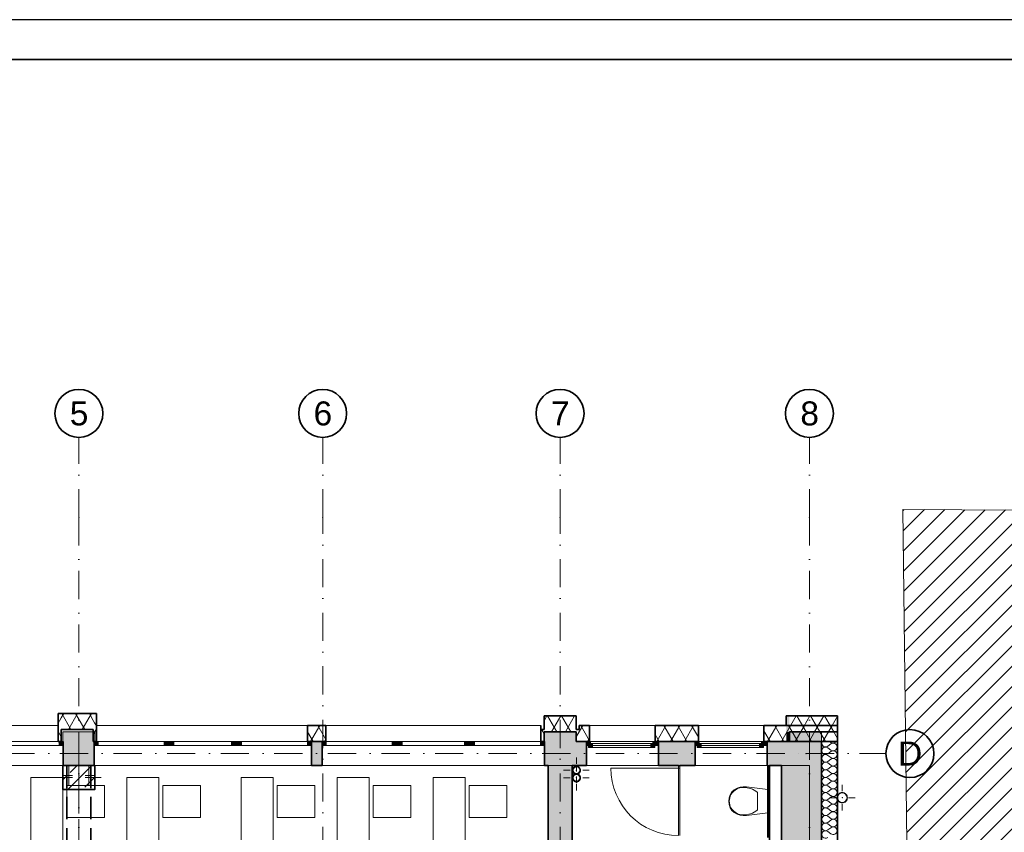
# Model space of a CAD drawing. Header units: millimetres. Extents: x 82175 to 237000, y 24756 to 471700.
# Tile 72 of 256: x 112630 to 124948, y 175423 to 185592. Entities that reach past the tile are written whole.
import ezdxf

# ---------------------------------------------------------------- set-up
doc = ezdxf.new("R2010")
doc.units = ezdxf.units.MM
doc.linetypes.add('Krawędzie ukryte', pattern=[3.912222, 2.822222, -1.09])
doc.linetypes.add('Kropki i Kreski', pattern=[6.702778, 3.527778, -1.763889, 0, -1.411111])
for name, color, linetype in [('- A - ocieplenie', 8, 'Continuous'), ('CP_LINENORM', 253, 'Continuous'), ('Drzwi Archicad', 8, 'Continuous'), ('Instalacje - Wod_Kan', 8, 'Continuous'), ('Konstrukcja - Belki', 8, 'Continuous'), ('Konstrukcja - Siatka mod', 8, 'Continuous'), ('Konstrukcja - Stropy', 8, 'Continuous'), ('Konstrukcja - Słupy', 8, 'Continuous'), ('Konstrukcja - Ściany działowe', 8, 'Continuous'), ('Konstrukcja - Ściany nośne wew..P', 8, 'Continuous'), ('Konstrukcja - Ściany zewnętrzne', 8, 'Continuous'), ('Okna Archicada', 8, 'Continuous'), ('PIONY INST', 8, 'Continuous'), ('Wnętrze - Umeblowanie', 8, 'Continuous'), ('Wnętrze - Wyposażenie', 8, 'Continuous')]:
    doc.layers.add(name, color=color, linetype=linetype)
doc.layers.add('CP_FRREF', color=251, linetype='Continuous', lineweight=35)
doc.styles.add('STYL_AUTOMATYCZNY_1', font='arial.ttf')
pattern_1 = [(60, (-135208.59, 452586.62), (-129.90381, 75), []), (120, (-135208.59, 452586.62), (129.90381, 75), [])]
pattern_2 = [(45, (-135208.59, 452586.62), (-127.27922, 127.27922), [])]
pattern_3 = [(45, (-135208.59, 452586.62), (-183.84776, 183.84776), []), (45, (-135300.5, 452678.54), (-183.84776, 183.84776), [195, -65])]

# ---------------------------------------------------------------- blocks, each defined once
blk = doc.blocks.new('*X13')
at = {"layer": '- A - ocieplenie', "linetype": 'Continuous', "lineweight": 13, "ltscale": 100}
for p, q in [((49899, 186032), (49937, 186061)), ((49899, 186013), (49937, 185985)), ((49923, 186090), (49937, 186080)), ((49899, 185937), (49937, 185966)), ((49899, 185918), (49937, 185890)), ((49899, 185842), (49937, 185871)), ((49899, 185823), (49937, 185794)), ((49899, 185747), (49937, 185775)), ((49899, 185728), (49937, 185699)), ((49899, 185652), (49937, 185680)), ((49899, 185632), (49937, 185604)), ((49899, 185556), (49937, 185585)), ((49899, 185537), (49937, 185509)), ((49899, 185461), (49937, 185490)), ((49899, 185442), (49937, 185413)), ((49899, 185366), (49937, 185394)), ((49899, 185347), (49937, 185318)), ((49899, 185271), (49937, 185299)), ((49899, 185252), (49937, 185223)), ((49899, 185175), (49937, 185204)), ((49899, 185156), (49937, 185128)), ((49899, 185080), (49937, 185109)), ((49899, 185061), (49937, 185032)), ((49899, 184985), (49937, 185013)), ((49899, 184966), (49937, 184937))]:
    blk.add_line(p, q, dxfattribs=at)
for centre, start, end in [((49870, 186071), 155.3271, 306.8699), ((49870, 185975), 53.1301, 306.8699), ((49965, 186118), 233.1301, 324.369), ((49965, 186023), 0, 126.8699), ((49965, 186023), 233.1301, 0), ((49870, 185880), 53.1301, 306.8699), ((49965, 185928), 0, 126.8699), ((49965, 185928), 233.1301, 0), ((49870, 185785), 53.1301, 306.8699), ((49965, 185832), 0, 126.8699), ((49965, 185832), 233.1301, 0), ((49965, 185737), 0, 126.8699), ((49870, 185690), 53.1301, 306.8699), ((49870, 185594), 53.1301, 306.8699), ((49965, 185737), 233.1301, 0), ((49965, 185642), 0, 126.8699), ((49965, 185642), 233.1301, 0), ((49870, 185499), 53.1301, 306.8699), ((49965, 185547), 0, 126.8699), ((49965, 185547), 233.1301, 0), ((49870, 185404), 53.1301, 306.8699), ((49965, 185452), 0, 126.8699), ((49965, 185452), 233.1301, 0), ((49965, 185356), 0, 126.8699), ((49870, 185309), 53.1301, 306.8699), ((49965, 185356), 233.1301, 0), ((49965, 185261), 0, 126.8699), ((49870, 185213), 53.1301, 306.8699), ((49870, 185118), 53.1301, 306.8699), ((49965, 185261), 233.1301, 0), ((49965, 185166), 0, 126.8699), ((49965, 185166), 233.1301, 0), ((49870, 185023), 53.1301, 306.8699), ((49965, 185071), 0, 126.8699), ((49965, 185071), 233.1301, 0), ((49965, 184975), 0, 126.8699), ((49870, 184928), 53.1301, 306.8699), ((49965, 184975), 233.1301, 0)]:
    blk.add_arc(centre, 47.6, start, end, dxfattribs=at)

msp = doc.modelspace()

# ---------------------------------------------------------------- hatches: boundary and pattern name
at = {"layer": '- A - ocieplenie', "linetype": 'Continuous', "lineweight": 13}
h = msp.add_hatch(dxfattribs=at)
h.set_pattern_fill('Izolacja_miękka_0005', color=8, style=0, pattern_type=2)
h.set_pattern_definition(pattern_1)
h.paths.add_polyline_path([(113110, 176759), (113140, 176759), (113110, 176909)])
h = msp.add_hatch(dxfattribs=at)
h.set_pattern_fill('Izolacja_miękka_0005', color=8, style=0, pattern_type=2)
h.set_pattern_definition(pattern_1)
h.paths.add_polyline_path([(113110, 176909), (113150, 176709), (113150, 176909)])
h = msp.add_hatch(dxfattribs=at)
h.set_pattern_fill('Izolacja_miękka_0005', color=8, style=0, pattern_type=2)
h.set_pattern_definition(pattern_1)
h.paths.add_polyline_path([(113550, 176909), (113150, 176909), (113150, 176709), (113550, 176709)])
h = msp.add_hatch(dxfattribs=at)
h.set_pattern_fill('Izolacja_miękka_0005', color=8, style=0, pattern_type=2)
h.set_pattern_definition(pattern_1)
h.paths.add_polyline_path([(113590, 176909), (113550, 176709), (113580, 176709), (113590, 176759)])
h = msp.add_hatch(dxfattribs=at)
h.set_pattern_fill('Izolacja_miękka_0005', color=8, style=0, pattern_type=2)
h.set_pattern_definition(pattern_1)
h.paths.add_polyline_path([(113550, 176909), (113550, 176709), (113590, 176909)])
h = msp.add_hatch(dxfattribs=at)
h.set_pattern_fill('Izolacja_miękka_0005', color=8, style=0, pattern_type=2)
h.set_pattern_definition(pattern_1)
h.paths.add_polyline_path([(119190, 176679), (119590, 176679), (119590, 176879), (119190, 176879)])
for points in [[(122220, 176879), (122260, 176679), (122260, 176879)], [(122220, 176679), (122260, 176679), (122220, 176879)], [(122220, 176679), (122220, 176559), (122260, 176559), (122260, 176679)]]:
    msp.add_hatch(color=8, dxfattribs=at).paths.add_polyline_path(points)
h = msp.add_hatch(dxfattribs=at)
h.set_pattern_fill('Izolacja_miękka_0005', color=8, style=0, pattern_type=2)
h.set_pattern_definition(pattern_1)
h.paths.add_polyline_path([(122260, 176679), (122860, 176679), (122860, 176879), (122260, 176879)])
h = msp.add_hatch(dxfattribs=at)
h.set_pattern_fill('Izolacja_miękka_0005', color=8, style=0, pattern_type=2)
h.set_pattern_definition(pattern_1)
h.paths.add_polyline_path([(113110, 176759), (113150, 176559), (113150, 176709), (113140, 176759)])
h = msp.add_hatch(dxfattribs=at)
h.set_pattern_fill('Izolacja_miękka_0005', color=8, style=0, pattern_type=2)
h.set_pattern_definition(pattern_1)
h.paths.add_polyline_path([(113110, 176757), (113110, 176559), (113150, 176559)])
h = msp.add_hatch(dxfattribs=at)
h.set_pattern_fill('Izolacja_miękka_0005', color=8, style=0, pattern_type=2)
h.set_pattern_definition(pattern_1)
h.paths.add_polyline_path([(113590, 176759), (113550, 176559), (113590, 176559)])
h = msp.add_hatch(dxfattribs=at)
h.set_pattern_fill('Izolacja_miękka_0005', color=8, style=0, pattern_type=2)
h.set_pattern_definition(pattern_1)
h.paths.add_polyline_path([(113580, 176709), (113550, 176709), (113550, 176559)])
h = msp.add_hatch(dxfattribs=at)
h.set_pattern_fill('Izolacja_miękka_0005', color=8, style=0, pattern_type=2)
h.set_pattern_definition(pattern_1)
h.paths.add_polyline_path([(116230, 176759), (116230, 176559), (116460, 176559), (116460, 176759)])
h = msp.add_hatch(dxfattribs=at)
h.set_pattern_fill('Izolacja_miękka_0005', color=8, style=0, pattern_type=2)
h.set_pattern_definition(pattern_1)
h.paths.add_polyline_path([(119160, 176709), (119150, 176759), (119150, 176709)])
h = msp.add_hatch(dxfattribs=at)
h.set_pattern_fill('Izolacja_miękka_0005', color=8, style=0, pattern_type=2)
h.set_pattern_definition(pattern_1)
h.paths.add_polyline_path([(119190, 176559), (119150, 176759), (119150, 176559)])
h = msp.add_hatch(dxfattribs=at)
h.set_pattern_fill('Izolacja_miękka_0005', color=8, style=0, pattern_type=2)
h.set_pattern_definition(pattern_1)
h.paths.add_polyline_path([(119160, 176709), (119190, 176559), (119190, 176709)])
h = msp.add_hatch(dxfattribs=at)
h.set_pattern_fill('Izolacja_miękka_0005', color=8, style=0, pattern_type=2)
h.set_pattern_definition(pattern_1)
h.paths.add_polyline_path([(119630, 176759), (119590, 176559), (119760, 176559), (119760, 176759)])
h = msp.add_hatch(dxfattribs=at)
h.set_pattern_fill('Izolacja_miękka_0005', color=8, style=0, pattern_type=2)
h.set_pattern_definition(pattern_1)
h.paths.add_polyline_path([(119590, 176559), (119620, 176709), (119590, 176709)])
h = msp.add_hatch(dxfattribs=at)
h.set_pattern_fill('Izolacja_miękka_0005', color=8, style=0, pattern_type=2)
h.set_pattern_definition(pattern_1)
h.paths.add_polyline_path([(120580, 176559), (121120, 176559), (121120, 176759), (120580, 176759)])
h = msp.add_hatch(dxfattribs=at)
h.set_pattern_fill('Izolacja_miękka_0005', color=8, style=0, pattern_type=2)
h.set_pattern_definition(pattern_1)
h.paths.add_polyline_path([(121940, 176559), (122860, 176559), (122860, 176759), (121940, 176759)])
at = {"linetype": 'Continuous', "lineweight": 15}
h = msp.add_hatch(dxfattribs=at)
h.set_pattern_fill('Bloczki_ceramiczne_0005', color=8, style=0, pattern_type=2)
h.set_pattern_definition(pattern_2)
h.paths.add_polyline_path([(123679, 179464), (123869, 163476), (124010, 163279), (126632, 163272), (126632, 179448)])
at = {"layer": 'Instalacje - Wod_Kan', "linetype": 'Continuous', "lineweight": 13}
h = msp.add_hatch(color=8, dxfattribs=at)
h.paths.add_polyline_path([(122920, 175921, 0.414214), (122855, 175856, 0.414214), (122920, 175791, 0.414214), (122985, 175856, 0.414214)])
h.paths.add_polyline_path([(122920, 175916, -1), (122920, 175796, -1)], flags=0)
at = {"layer": 'Konstrukcja - Słupy', "linetype": 'Continuous', "lineweight": 25}
h = msp.add_hatch(dxfattribs=at)
h.set_pattern_fill('Beton_zbrojony_0005', color=8, style=0, pattern_type=2)
h.set_pattern_definition(pattern_3)
h.paths.add_polyline_path([(113170, 175959), (113570, 175959), (113570, 176259), (113170, 176259)])
h = msp.add_hatch(dxfattribs=at)
h.set_pattern_fill('Beton_zbrojony_0005', color=8, style=0, pattern_type=2)
h.set_pattern_definition(pattern_3)
h.paths.add_polyline_path([(113245, 176009), (113495, 176009), (113495, 176259), (113245, 176259)])
at = {"layer": 'Konstrukcja - Ściany działowe', "linetype": 'Continuous', "lineweight": 13}
h = msp.add_hatch(dxfattribs=at)
h.set_pattern_fill('Bloczki_ceramiczne_0005', color=8, style=0, pattern_type=2)
h.set_pattern_definition(pattern_2)
h.paths.add_polyline_path([(122010, 175359), (122010, 176259), (121990, 176259), (121990, 175359)])
at = {"layer": 'Konstrukcja - Ściany nośne wew..P', "linetype": 'Continuous', "lineweight": 13}
msp.add_hatch(color=8, dxfattribs=at).paths.add_polyline_path([(119240, 176259), (119240, 171309), (119540, 171309), (119540, 176259)])
at = {"layer": 'Konstrukcja - Ściany zewnętrzne', "linetype": 'Continuous', "lineweight": 13}
for points in [[(113170, 176679), (113170, 176559), (113570, 176559), (113570, 176679)], [(119190, 176679), (119190, 176559), (119590, 176559), (119590, 176679)], [(122260, 176679), (122260, 176559), (122660, 176559), (122660, 176679)], [(113560, 176559), (113175, 176559), (113175, 176259), (113560, 176259)], [(116415, 176559), (116280, 176559), (116280, 176259), (116415, 176259)], [(119720, 176559), (119195, 176559), (119195, 176259), (119720, 176259)], [(120620, 176559), (120620, 176259), (121080, 176259), (121080, 176559)], [(121980, 176559), (121980, 176259), (122160, 176259), (122160, 176559)], [(122160, 176259), (122660, 176559), (122160, 176559)], [(122160, 176259), (122660, 176259), (122660, 176559)], [(122660, 163779), (122660, 176259), (122160, 176259), (122160, 163779)]]:
    msp.add_hatch(color=8, dxfattribs=at).paths.add_polyline_path(points)
at = {"layer": 'Okna Archicada', "linetype": 'Continuous', "lineweight": 13}
for points in [[(113175, 176509), (113175, 176559), (113125, 176559), (113125, 176509)], [(113560, 176559), (113560, 176509), (113610, 176509), (113610, 176559)], [(114485, 176509), (114485, 176559), (114435, 176559), (114435, 176509)], [(114485, 176559), (114485, 176509), (114560, 176509), (114560, 176559)], [(115355, 176509), (115355, 176559), (115280, 176559), (115280, 176509)], [(115355, 176559), (115355, 176509), (115405, 176509), (115405, 176559)], [(116280, 176509), (116280, 176559), (116230, 176559), (116230, 176509)], [(116415, 176559), (116415, 176509), (116465, 176509), (116465, 176559)], [(117340, 176509), (117340, 176559), (117290, 176559), (117290, 176509)], [(117340, 176559), (117340, 176509), (117415, 176509), (117415, 176559)], [(118270, 176509), (118270, 176559), (118195, 176559), (118195, 176509)], [(118270, 176559), (118270, 176509), (118320, 176509), (118320, 176559)], [(119195, 176509), (119195, 176559), (119145, 176559), (119145, 176509)], [(119720, 176509), (119745, 176509), (119745, 176534), (119770, 176534), (119770, 176559), (119720, 176559)], [(119745, 176484), (119795, 176484), (119795, 176534), (119745, 176534)], [(120575, 176534), (120525, 176534), (120525, 176484), (120575, 176484)], [(120620, 176559), (120550, 176559), (120550, 176534), (120575, 176534), (120575, 176509), (120620, 176509)], [(121080, 176509), (121105, 176509), (121105, 176534), (121130, 176534), (121130, 176559), (121080, 176559)], [(121105, 176484), (121155, 176484), (121155, 176534), (121105, 176534)], [(121935, 176534), (121885, 176534), (121885, 176484), (121935, 176484)], [(121980, 176559), (121910, 176559), (121910, 176534), (121935, 176534), (121935, 176509), (121980, 176509)]]:
    msp.add_hatch(color=8, dxfattribs=at).paths.add_polyline_path(points)
at = {"layer": 'PIONY INST', "linetype": 'Continuous', "lineweight": 13}
h = msp.add_hatch(color=8, dxfattribs=at)
h.paths.add_polyline_path([(119595, 176250, 0.414214), (119545, 176200, 0.414214), (119595, 176150, 0.414214), (119645, 176200, 0.414214)])
h.paths.add_polyline_path([(119595, 176245, -1), (119595, 176155, -1)], flags=0)
h = msp.add_hatch(color=8, dxfattribs=at)
h.paths.add_polyline_path([(119595, 176155, 0.414214), (119545, 176105, 0.414214), (119595, 176055, 0.414214), (119645, 176105, 0.414214)])
h.paths.add_polyline_path([(119595, 176150, -1), (119595, 176060, -1)], flags=0)

# ---------------------------------------------------------------- linework, layer by layer
at = {"layer": '- A - ocieplenie', "color": 8, "linetype": 'Continuous', "lineweight": 35, "ltscale": 100}
for p, q in [((113110, 176609), (113110, 176759)), ((113590, 176609), (113590, 176759)), ((116230, 176609), (116230, 176759)), ((116460, 176609), (116460, 176759)), ((119150, 176609), (119150, 176759)), ((119760, 176609), (119760, 176759)), ((120580, 176609), (120580, 176759)), ((121120, 176609), (121120, 176759)), ((121940, 176609), (121940, 176759)), ((113110, 176559), (113110, 176609)), ((113590, 176559), (113590, 176609)), ((116230, 176559), (116230, 176609)), ((116460, 176559), (116460, 176609)), ((119150, 176559), (119150, 176609)), ((119760, 176559), (119760, 176609)), ((120580, 176559), (120580, 176609)), ((121120, 176559), (121120, 176609)), ((121940, 176559), (121940, 176609))]:
    msp.add_line(p, q, dxfattribs=at)
at = {"layer": '- A - ocieplenie', "color": 8, "linetype": 'Continuous', "lineweight": 35, "ltscale": 100, "flags": 128}
for points in [[(113110, 176909), (113110, 176759)], [(113590, 176909), (113110, 176909)], [(113590, 176759), (113590, 176909)], [(119590, 176879), (119190, 176879)], [(119190, 176879), (119190, 176709)], [(119590, 176709), (119590, 176879)], [(122220, 176879), (122260, 176879)], [(122220, 176759), (122220, 176879)], [(122860, 176879), (122260, 176879)], [(122860, 176679), (122860, 176879)], [(113150, 176559), (113150, 176709)], [(113150, 176709), (113550, 176709)], [(113550, 176709), (113550, 176559)], [(116460, 176759), (116230, 176759)], [(119150, 176709), (119150, 176759)], [(119190, 176709), (119150, 176709)], [(119190, 176559), (119190, 176679)], [(119190, 176679), (119590, 176679)], [(119590, 176709), (119630, 176709)], [(119590, 176679), (119590, 176559)], [(119630, 176759), (119630, 176709)], [(119760, 176759), (119630, 176759)], [(121120, 176759), (120580, 176759)], [(122860, 176759), (121940, 176759)], [(122260, 176679), (122860, 176679)], [(122260, 176559), (122260, 176679)], [(122860, 176559), (122860, 176759)], [(113110, 176559), (113150, 176559)], [(113550, 176559), (113590, 176559)], [(116230, 176559), (116460, 176559)], [(119150, 176559), (119190, 176559)], [(119590, 176559), (119760, 176559)], [(120580, 176559), (121120, 176559)], [(121940, 176559), (122860, 176559)], [(122660, 176559), (122660, 163779)], [(122660, 176559), (122860, 176559)], [(122860, 163979), (122860, 176559)]]:
    msp.add_lwpolyline(points, dxfattribs=at)
at = {"color": 8, "linetype": 'Continuous', "lineweight": 13, "ltscale": 100, "flags": 128}
msp.add_lwpolyline([(123679, 179464), (123869, 163476), (124010, 163279), (126632, 163272), (126632, 179448)], close=True, dxfattribs=at)
at = {"layer": 'CP_FRREF'}
msp.add_line((136675, 185092), (83675, 185092), dxfattribs=at)
at = {"layer": 'CP_LINENORM', "linetype": 'Continuous'}
msp.add_line((137175, 185592), (82175, 185592), dxfattribs=at)
at = {"layer": 'Drzwi Archicad', "color": 8, "linetype": 'Continuous', "lineweight": 13, "ltscale": 100}
for p, q in [((120870, 176227), (120026, 176227)), ((120890, 176255), (120870, 176255)), ((120870, 176255), (120870, 176227)), ((120870, 176227), (120890, 176227)), ((120870, 175383), (120870, 176227)), ((120870, 176227), (120890, 176227)), ((120890, 176215), (120890, 176255)), ((120890, 176227), (120890, 176215)), ((120890, 176227), (120890, 175383))]:
    msp.add_line(p, q, dxfattribs=at)
at = {"layer": 'Drzwi Archicad', "color": 8, "linetype": 'Continuous', "lineweight": 35, "ltscale": 100}
msp.add_line((120870, 176255), (120890, 176255), dxfattribs=at)
msp.add_line((120870, 176255), (120890, 176255), dxfattribs=at)
at = {"layer": 'Drzwi Archicad', "color": 8, "linetype": 'Continuous', "lineweight": 13, "ltscale": 100}
msp.add_arc((120870, 176227), 844, 180, 270, dxfattribs=at)
at = {"layer": 'Instalacje - Wod_Kan', "color": 8, "linetype": 'Continuous', "lineweight": 0, "ltscale": 100}
for p, q in [((122920, 175936), (122920, 176016)), ((122840, 175856), (122760, 175856)), ((123000, 175856), (123080, 175856)), ((122920, 175776), (122920, 175696))]:
    msp.add_line(p, q, dxfattribs=at)
at = {"layer": 'Instalacje - Wod_Kan', "color": 8, "linetype": 'Continuous', "lineweight": 20, "ltscale": 100, "flags": 128}
for points in [[(122920, 175921, 0.414214), (122855, 175856, 0.414214), (122920, 175791, 0.414214), (122985, 175856, 0.414214)], [(122920, 175916, -1), (122920, 175796, -1)]]:
    msp.add_lwpolyline(points, format="xyb", close=True, dxfattribs=at)
at = {"layer": 'Instalacje - Wod_Kan', "color": 8, "linetype": 'Continuous', "lineweight": 0, "ltscale": 100}
msp.add_point((122920, 175856), dxfattribs=at)
at = {"layer": 'Konstrukcja - Belki', "color": 8, "linetype": 'Krawędzie ukryte', "lineweight": 35, "ltscale": 100}
for p, q in [((113220, 176259), (113220, 171309)), ((113220, 176259), (113520, 176259)), ((113520, 176259), (113520, 171309))]:
    msp.add_line(p, q, dxfattribs=at)
at = {"layer": 'Konstrukcja - Belki', "color": 8, "linetype": 'Kropki i Kreski', "lineweight": 13, "ltscale": 100}
msp.add_line((113370, 176259), (113370, 171309), dxfattribs=at)
at = {"layer": 'Konstrukcja - Siatka mod', "color": 8, "linetype": 'Kropki i Kreski', "lineweight": 13, "ltscale": 100}
for p, q in [((113370, 179365), (113370, 180365)), ((116420, 179365), (116420, 180365)), ((119390, 179365), (119390, 180365)), ((122510, 179365), (122510, 180365)), ((113370, 179365), (113370, 162400)), ((116420, 162400), (116420, 179365)), ((119390, 162400), (119390, 179365)), ((122510, 179365), (122510, 162400)), ((93022, 176409), (122467, 176409)), ((122467, 176409), (123467, 176409))]:
    msp.add_line(p, q, dxfattribs=at)
at = {"layer": 'Konstrukcja - Siatka mod', "color": 8, "linetype": 'Continuous', "lineweight": 35, "ltscale": 100}
for centre in [(113370, 180665), (116420, 180665), (119390, 180665), (122510, 180665), (123767, 176409)]:
    msp.add_circle(centre, 300, dxfattribs=at)
at = {"layer": 'Konstrukcja - Siatka mod', "color": 8, "linetype": 'Kropki i Kreski', "lineweight": 13, "ltscale": 100}
for p in [(113370, 179365), (113370, 179365), (116420, 179365), (116420, 179365), (119390, 179365), (119390, 179365), (122510, 179365), (122510, 179365), (122467, 176409), (122467, 176409)]:
    msp.add_point(p, dxfattribs=at)
at = {"layer": 'Konstrukcja - Stropy', "color": 8, "linetype": 'Continuous', "lineweight": 13, "ltscale": 100, "flags": 128}
msp.add_lwpolyline([(107140, 168829), (110440, 168829), (110440, 163779), (122510, 163779), (122510, 176259), (95470, 176259), (95470, 163779), (107140, 163779)], close=True, dxfattribs=at)
at = {"layer": 'Konstrukcja - Słupy', "color": 8, "linetype": 'Continuous', "lineweight": 13, "ltscale": 100}
for p, q in [((113370, 176214), (113370, 176339)), ((113290, 176134), (113165, 176134)), ((113370, 176054), (113370, 175929)), ((113450, 176134), (113575, 176134))]:
    msp.add_line(p, q, dxfattribs=at)
at = {"layer": 'Konstrukcja - Słupy', "color": 8, "linetype": 'Continuous', "lineweight": 0, "ltscale": 100}
for p, q in [((113370, 176189), (113370, 176339)), ((113290, 176109), (113090, 176109)), ((113370, 176029), (113370, 175879)), ((113450, 176109), (113650, 176109))]:
    msp.add_line(p, q, dxfattribs=at)
at = {"layer": 'Konstrukcja - Słupy', "color": 8, "linetype": 'Continuous', "lineweight": 35, "ltscale": 100, "flags": 128}
msp.add_lwpolyline([(113170, 175959), (113570, 175959), (113570, 176259), (113170, 176259)], close=True, dxfattribs=at)
at = {"layer": 'Konstrukcja - Słupy', "color": 8, "linetype": 'Continuous', "lineweight": 13, "ltscale": 100, "flags": 128}
msp.add_lwpolyline([(113245, 176009), (113495, 176009), (113495, 176259), (113245, 176259)], close=True, dxfattribs=at)
at = {"layer": 'Konstrukcja - Słupy', "color": 8, "linetype": 'Continuous', "lineweight": 13, "ltscale": 100}
msp.add_point((113370, 176134), dxfattribs=at)
at = {"layer": 'Konstrukcja - Słupy', "color": 8, "linetype": 'Continuous', "lineweight": 0, "ltscale": 100}
msp.add_point((113370, 176109), dxfattribs=at)
at = {"layer": 'Konstrukcja - Ściany działowe', "color": 8, "linetype": 'Continuous', "lineweight": 35, "ltscale": 100}
msp.add_line((120870, 176255), (120890, 176255), dxfattribs=at)
at = {"layer": 'Konstrukcja - Ściany działowe', "color": 8, "linetype": 'Continuous', "lineweight": 35, "ltscale": 100, "flags": 128}
for points in [[(120870, 176259), (120870, 176255)], [(120890, 176255), (120890, 176259)], [(121990, 176259), (121990, 175359)], [(122010, 174439), (122010, 176259)]]:
    msp.add_lwpolyline(points, dxfattribs=at)
at = {"layer": 'Konstrukcja - Ściany nośne wew..P', "color": 8, "linetype": 'Continuous', "lineweight": 35, "ltscale": 100, "flags": 128}
for points in [[(119240, 176259), (119240, 171309)], [(119540, 171309), (119540, 176259)]]:
    msp.add_lwpolyline(points, dxfattribs=at)
at = {"layer": 'Konstrukcja - Ściany zewnętrzne', "color": 8, "linetype": 'Continuous', "lineweight": 35, "ltscale": 100}
for p, q in [((113175, 176559), (113175, 176509)), ((113560, 176559), (113560, 176509)), ((116280, 176559), (116280, 176509)), ((116415, 176559), (116415, 176509)), ((119195, 176559), (119195, 176509)), ((119720, 176559), (119720, 176509)), ((120620, 176559), (120620, 176509)), ((121080, 176559), (121080, 176509)), ((121980, 176559), (121980, 176509)), ((113175, 176509), (113175, 176259)), ((113560, 176509), (113560, 176259)), ((116280, 176509), (116280, 176259)), ((116415, 176509), (116415, 176259)), ((119195, 176509), (119195, 176259)), ((119720, 176509), (119720, 176259)), ((120620, 176509), (120620, 176259)), ((121080, 176509), (121080, 176259)), ((121980, 176509), (121980, 176259))]:
    msp.add_line(p, q, dxfattribs=at)
at = {"layer": 'Konstrukcja - Ściany zewnętrzne', "color": 8, "linetype": 'Continuous', "lineweight": 13, "ltscale": 100, "flags": 128}
for points in [[(113570, 176559), (113570, 176679), (113170, 176679), (113170, 176559)], [(119590, 176559), (119590, 176679), (119190, 176679), (119190, 176559)], [(122660, 176559), (122660, 176679), (122260, 176679), (122260, 176559)]]:
    msp.add_lwpolyline(points, dxfattribs=at)
at = {"layer": 'Konstrukcja - Ściany zewnętrzne', "color": 8, "linetype": 'Continuous', "lineweight": 35, "ltscale": 100, "flags": 128}
for points in [[(116415, 176559), (116280, 176559)], [(119720, 176559), (119590, 176559)], [(121080, 176559), (120620, 176559)], [(122160, 176559), (121980, 176559)], [(122260, 176559), (122160, 176559)], [(122660, 163479), (122660, 176559)], [(113175, 176259), (113245, 176259)], [(113495, 176259), (113560, 176259)], [(116280, 176259), (116415, 176259)], [(119195, 176259), (119240, 176259)], [(119540, 176259), (119720, 176259)], [(120620, 176259), (120870, 176259)], [(120890, 176259), (121080, 176259)], [(121980, 176259), (121990, 176259)], [(122010, 176259), (122160, 176259)], [(122160, 176259), (122160, 174439)]]:
    msp.add_lwpolyline(points, dxfattribs=at)
at = {"layer": 'Okna Archicada', "color": 8, "linetype": 'Continuous', "lineweight": 13, "ltscale": 100}
for p, q in [((110440, 176759), (113110, 176759)), ((113590, 176759), (116230, 176759)), ((116460, 176759), (119150, 176759)), ((120580, 176759), (119760, 176759)), ((121940, 176759), (121120, 176759)), ((113175, 176559), (110395, 176559)), ((110440, 176559), (113110, 176559)), ((112300, 176559), (113125, 176559)), ((113125, 176509), (113125, 176559)), ((113125, 176559), (113175, 176559)), ((116280, 176559), (113560, 176559)), ((113560, 176559), (113610, 176559)), ((113590, 176559), (116230, 176559)), ((113610, 176559), (113610, 176509)), ((113610, 176559), (114435, 176559)), ((114435, 176509), (114435, 176559)), ((114435, 176559), (114485, 176559)), ((114485, 176559), (114560, 176559)), ((114560, 176559), (114560, 176509)), ((114560, 176559), (115280, 176559)), ((115280, 176509), (115280, 176559)), ((115280, 176559), (115355, 176559)), ((115355, 176559), (115405, 176559)), ((115405, 176559), (115405, 176509)), ((115405, 176559), (116230, 176559)), ((116230, 176509), (116230, 176559)), ((116230, 176559), (116280, 176559)), ((119195, 176559), (116415, 176559)), ((116415, 176559), (116465, 176559)), ((116460, 176559), (119150, 176559)), ((116465, 176559), (116465, 176509)), ((116465, 176559), (117290, 176559)), ((117290, 176509), (117290, 176559)), ((117290, 176559), (117340, 176559)), ((117340, 176559), (117415, 176559)), ((117415, 176559), (117415, 176509)), ((117415, 176559), (118195, 176559)), ((118195, 176509), (118195, 176559)), ((118195, 176559), (118270, 176559)), ((118270, 176559), (118320, 176559)), ((118320, 176559), (118320, 176509)), ((118320, 176559), (119145, 176559)), ((119145, 176509), (119145, 176559)), ((119145, 176559), (119195, 176559)), ((120580, 176559), (119760, 176559)), ((120550, 176559), (119770, 176559)), ((121940, 176559), (121120, 176559)), ((121910, 176559), (121130, 176559)), ((113125, 176509), (112300, 176509)), ((113175, 176509), (113125, 176509)), ((113610, 176509), (113560, 176509)), ((114435, 176509), (113610, 176509)), ((114485, 176509), (114435, 176509)), ((114560, 176509), (114485, 176509)), ((115280, 176509), (114560, 176509)), ((115355, 176509), (115280, 176509)), ((115405, 176509), (115355, 176509)), ((116230, 176509), (115405, 176509)), ((116280, 176509), (116230, 176509)), ((116465, 176509), (116415, 176509)), ((117290, 176509), (116465, 176509)), ((117340, 176509), (117290, 176509)), ((117415, 176509), (117340, 176509)), ((118195, 176509), (117415, 176509)), ((118270, 176509), (118195, 176509)), ((118320, 176509), (118270, 176509)), ((119145, 176509), (118320, 176509)), ((119195, 176509), (119145, 176509)), ((119795, 176484), (120525, 176484)), ((121155, 176484), (121885, 176484)), ((113175, 176259), (110395, 176259)), ((116280, 176259), (113560, 176259)), ((119195, 176259), (116415, 176259))]:
    msp.add_line(p, q, dxfattribs=at)
at = {"layer": 'Okna Archicada', "color": 8, "linetype": 'Continuous', "lineweight": 35, "ltscale": 100}
for p, q in [((113110, 176609), (113110, 176759)), ((113590, 176609), (113590, 176759)), ((116230, 176609), (116230, 176759)), ((116460, 176609), (116460, 176759)), ((119150, 176609), (119150, 176759)), ((119760, 176609), (119760, 176759)), ((120580, 176609), (120580, 176759)), ((121120, 176609), (121120, 176759)), ((121940, 176609), (121940, 176759)), ((113110, 176559), (113110, 176609)), ((113175, 176559), (113175, 176509)), ((113175, 176559), (113175, 176509)), ((113560, 176559), (113560, 176509)), ((113560, 176559), (113560, 176509)), ((113590, 176559), (113590, 176609)), ((116230, 176559), (116230, 176609)), ((116280, 176559), (116280, 176509)), ((116280, 176559), (116280, 176509)), ((116415, 176559), (116415, 176509)), ((116415, 176559), (116415, 176509)), ((116460, 176559), (116460, 176609)), ((119150, 176559), (119150, 176609)), ((119195, 176559), (119195, 176509)), ((119195, 176559), (119195, 176509)), ((119720, 176559), (119720, 176509)), ((119720, 176559), (119720, 176509)), ((119760, 176559), (119760, 176609)), ((120580, 176559), (120580, 176609)), ((120620, 176559), (120620, 176509)), ((120620, 176559), (120620, 176509)), ((121080, 176559), (121080, 176509)), ((121080, 176559), (121080, 176509)), ((121120, 176559), (121120, 176609)), ((121940, 176559), (121940, 176609)), ((121980, 176559), (121980, 176509)), ((121980, 176559), (121980, 176509)), ((113175, 176509), (113175, 176259)), ((113560, 176509), (113560, 176259)), ((116280, 176509), (116280, 176259)), ((116415, 176509), (116415, 176259)), ((119195, 176509), (119195, 176259)), ((119720, 176509), (119720, 176259)), ((120620, 176509), (120620, 176259)), ((121080, 176509), (121080, 176259)), ((121980, 176509), (121980, 176259))]:
    msp.add_line(p, q, dxfattribs=at)
at = {"layer": 'Okna Archicada', "color": 8, "linetype": 'Continuous', "lineweight": 18, "ltscale": 100}
for p, q in [((119720, 176559), (120620, 176559)), ((121080, 176559), (121980, 176559)), ((119720, 176259), (120620, 176259)), ((121080, 176259), (121980, 176259))]:
    msp.add_line(p, q, dxfattribs=at)
at = {"layer": 'Okna Archicada', "color": 8, "linetype": 'Continuous', "lineweight": 20, "ltscale": 100}
for p, q in [((119770, 176559), (119720, 176559)), ((119745, 176509), (119745, 176534)), ((119745, 176534), (119770, 176534)), ((119795, 176534), (119745, 176534)), ((119745, 176534), (119745, 176484)), ((119770, 176534), (119770, 176559)), ((119795, 176484), (119795, 176534)), ((120525, 176534), (119795, 176534)), ((120575, 176534), (120525, 176534)), ((120525, 176534), (120525, 176484)), ((120620, 176559), (120550, 176559)), ((120550, 176559), (120550, 176534)), ((120550, 176534), (120575, 176534)), ((120575, 176534), (120575, 176509)), ((120575, 176484), (120575, 176534)), ((121130, 176559), (121080, 176559)), ((121105, 176509), (121105, 176534)), ((121105, 176534), (121130, 176534)), ((121155, 176534), (121105, 176534)), ((121105, 176534), (121105, 176484)), ((121130, 176534), (121130, 176559)), ((121155, 176484), (121155, 176534)), ((121885, 176534), (121155, 176534)), ((121935, 176534), (121885, 176534)), ((121885, 176534), (121885, 176484)), ((121980, 176559), (121910, 176559)), ((121910, 176559), (121910, 176534)), ((121910, 176534), (121935, 176534)), ((121935, 176534), (121935, 176509)), ((121935, 176484), (121935, 176534)), ((119720, 176509), (119745, 176509)), ((119745, 176484), (119795, 176484)), ((119795, 176509), (120525, 176509)), ((119795, 176484), (120525, 176484)), ((120525, 176484), (120575, 176484)), ((120575, 176509), (120620, 176509)), ((121080, 176509), (121105, 176509)), ((121105, 176484), (121155, 176484)), ((121155, 176509), (121885, 176509)), ((121155, 176484), (121885, 176484)), ((121885, 176484), (121935, 176484)), ((121935, 176509), (121980, 176509))]:
    msp.add_line(p, q, dxfattribs=at)
at = {"layer": 'PIONY INST', "color": 8, "linetype": 'Continuous', "lineweight": 0, "ltscale": 100}
for p, q in [((119595, 176280), (119595, 176360)), ((119515, 176200), (119435, 176200)), ((119595, 176185), (119595, 176265)), ((119675, 176200), (119755, 176200)), ((119515, 176105), (119435, 176105)), ((119595, 176120), (119595, 176040)), ((119675, 176105), (119755, 176105)), ((119595, 176025), (119595, 175945))]:
    msp.add_line(p, q, dxfattribs=at)
at = {"layer": 'PIONY INST', "color": 8, "linetype": 'Continuous', "lineweight": 25, "ltscale": 100, "flags": 128}
for points in [[(119595, 176250, 0.414214), (119545, 176200, 0.414214), (119595, 176150, 0.414214), (119645, 176200, 0.414214)], [(119595, 176155, 0.414214), (119545, 176105, 0.414214), (119595, 176055, 0.414214), (119645, 176105, 0.414214)]]:
    msp.add_lwpolyline(points, format="xyb", close=True, dxfattribs=at)
at = {"layer": 'PIONY INST', "color": 8, "linetype": 'Continuous', "lineweight": 35, "ltscale": 100, "flags": 128}
for points in [[(119595, 176245, -1), (119595, 176155, -1)], [(119595, 176150, -1), (119595, 176060, -1)]]:
    msp.add_lwpolyline(points, format="xyb", close=True, dxfattribs=at)
at = {"layer": 'PIONY INST', "color": 8, "linetype": 'Continuous', "lineweight": 0, "ltscale": 100}
for p in [(119595, 176200), (119595, 176105)]:
    msp.add_point(p, dxfattribs=at)
at = {"layer": 'Wnętrze - Umeblowanie', "color": 8, "linetype": 'Continuous', "lineweight": 13, "ltscale": 100, "flags": 128}
for points in [[(113170, 174909), (113170, 176109), (112769, 176109), (112769, 174909)], [(114370, 174909), (114370, 176109), (113969, 176109), (113969, 174909)], [(115802, 174909), (115802, 176109), (115401, 176109), (115401, 174909)], [(117002, 174909), (117002, 176109), (116601, 176109), (116601, 174909)], [(118202, 174909), (118202, 176109), (117801, 176109), (117801, 174909)], [(113220, 175608), (113220, 176009), (113690, 176009), (113690, 175608)], [(114420, 175608), (114420, 176009), (114890, 176009), (114890, 175608)], [(115852, 175608), (115852, 176009), (116322, 176009), (116322, 175608)], [(117052, 175608), (117052, 176009), (117522, 176009), (117522, 175608)], [(118252, 175608), (118252, 176009), (118722, 176009), (118722, 175608)]]:
    msp.add_lwpolyline(points, close=True, dxfattribs=at)
at = {"layer": 'Wnętrze - Wyposażenie', "color": 8, "linetype": 'Continuous', "lineweight": 13, "ltscale": 100}
for p, q in [((121858, 175925), (121858, 175812)), ((121858, 175812), (121858, 175700))]:
    msp.add_line(p, q, dxfattribs=at)
at = {"layer": 'Wnętrze - Wyposażenie', "color": 8, "linetype": 'Continuous', "lineweight": 13, "ltscale": 100, "flags": 128}
for points in [[(121643, 175638), (121605, 175651), (121569, 175671), (121540, 175697), (121519, 175731), (121505, 175770), (121500, 175812), (121505, 175855), (121519, 175894), (121540, 175928), (121569, 175954), (121605, 175974), (121643, 175987), (121682, 175992), (121722, 175991), (121990, 175958), (121990, 175667), (121722, 175634), (121682, 175633)], [(121990, 175936), (121990, 175690), (121985, 175690), (121985, 175936)]]:
    msp.add_lwpolyline(points, close=True, dxfattribs=at)
at = {"layer": 'Wnętrze - Wyposażenie', "color": 8, "linetype": 'Continuous', "lineweight": 13, "ltscale": 100}
for centre, major_axis, start_param, end_param in [((121674, 175720), (0, 264), 6.227458, 7.128046), ((121693, 175547), (0, 437), 5.753783, 6.306803), ((121613, 175812), (0, 142), 0.938292, 1.564935), ((121613, 175813), (0, 142), 1.576657, 2.203301), ((121674, 175905), (0, 264), 2.296735, 3.197324), ((121693, 176078), (0, 437), 3.117977, 3.670997)]:
    msp.add_ellipse(centre, major_axis=major_axis, ratio=0.744822, start_param=start_param, end_param=end_param, dxfattribs=at)

# ---------------------------------------------------------------- block references
at = {"color": 8, "linetype": 'Continuous', "lineweight": 20, "ltscale": 100}
msp.add_blockref('*X13', (72842, -9532), dxfattribs=at)

# ---------------------------------------------------------------- texts
at = {"layer": 'Konstrukcja - Siatka mod', "color": 8, "linetype": 'Continuous', "lineweight": 13, "char_height": 300, "attachment_point": 1, "style": 'STYL_AUTOMATYCZNY_1'}
for s, insert in [('\\A1;{\\pql;\\pt0;\\fArial|b0|i0|c238|p0;\\W1.000000;5}', (113256, 180815)), ('\\A1;{\\pql;\\pt0;\\fArial|b0|i0|c238|p0;\\W1.000000;6}', (116306, 180815)), ('\\A1;{\\pql;\\pt0;\\fArial|b0|i0|c238|p0;\\W1.000000;7}', (119276, 180815)), ('\\A1;{\\pql;\\pt0;\\fArial|b0|i0|c238|p0;\\W1.000000;8}', (122396, 180815)), ('\\A1;{\\pql;\\pt0;\\fArial|b0|i0|c238|p0;\\W1.000000;D}', (123618, 176559))]:
    msp.add_mtext(s, dxfattribs=dict(at, insert=insert))

doc.saveas('drawing.dxf')
